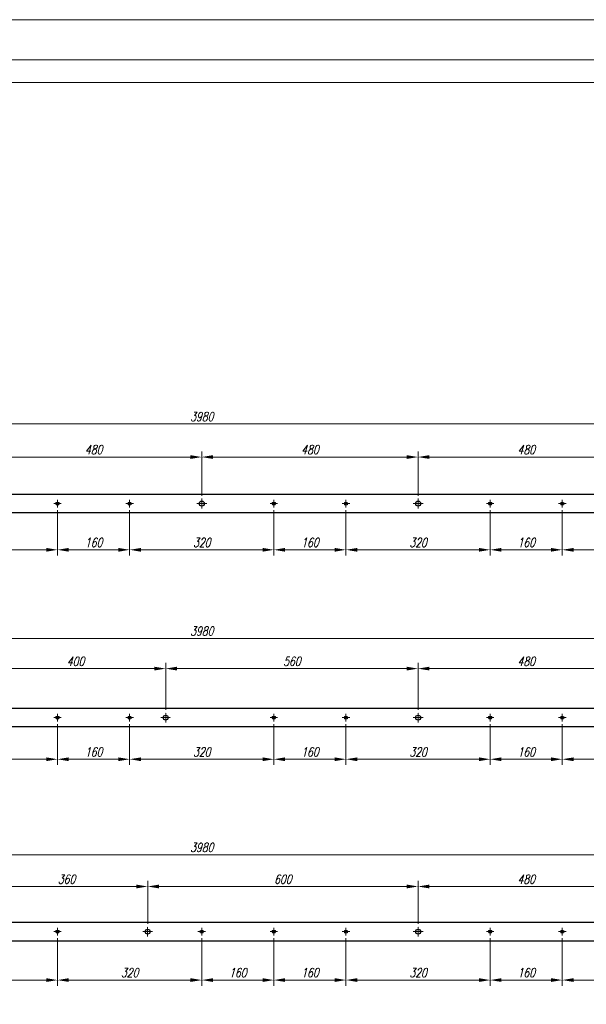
# Model space of a CAD drawing. Header units: millimetres. Extents: x -176817 to 571382, y -58489 to 156123.
# Tile 119 of 256: x -71790 to -70533, y 99250 to 101435. Entities that reach past the tile are written whole.
import ezdxf

# ---------------------------------------------------------------- set-up
doc = ezdxf.new("R2010")
doc.units = ezdxf.units.MM
doc.header["$LTSCALE"] = 0.2
doc.linetypes.add('AM_ISO08W050', pattern=[18, 12, -1.5, 3, -1.5])
doc.linetypes.add('AM_ISO08W050x2', pattern=[9, 6, -0.75, 1.5, -0.75])
doc.layers.get('Defpoints').update_dxf_attribs({"lineweight": 13})
for name, color, linetype, lineweight in [('-AAA Cienka', 2, 'Continuous', 18), ('-AAA Siatka', 20, 'Continuous', 40), ('-AAA Widok', 2, 'Continuous', 30), ('-AAA Wymiar', 1, 'Continuous', 18), ('AM_7', 4, 'AM_ISO08W050', 13)]:
    doc.layers.add(name, color=color, linetype=linetype, lineweight=lineweight)
doc.styles.add('WYMIARY', font='ROMANS.shx', dxfattribs={"width": 0.75, "oblique": 15})
doc.dimstyles.new('1 do 10', dxfattribs={"dimscale": 10, "dimtxt": 2, "dimasz": 2.5, "dimexe": 1.25, "dimexo": 0.625, "dimtad": 1, "dimdec": 1, "dimtxsty": 'WYMIARY', "dimcen": 2.5, "dimclrd": 256, "dimclre": 256, "dimclrt": 5, "dimadec": 0, "dimazin": 0, "dimtfac": 1, "dimtdec": 1, "dimtmove": 0, "dimatfit": 3, "dimfxl": 1.25, "dimlwd": -1, "dimlwe": -1, "dimarcsym": 0})

# ---------------------------------------------------------------- blocks, each defined once
blk = doc.blocks.new('PŁ TYPOWY')
at = {"layer": '-AAA Siatka'}
for p in [(20, -1670), (20, -1830), (20, -2150), (20, -2310), (20, -2630), (20, -2790)]:
    blk.add_point(p, dxfattribs=at)
at = {"layer": '-AAA Widok'}
blk.add_lwpolyline([(0, -3980), (40, -3980), (40, 0), (0, 0)], close=True, dxfattribs=at)
for centre, radius in [((20, -1670), 3.5), ((20, -1830), 3.5), ((20, -1990), 5.5), ((20, -2150), 3.5), ((20, -2310), 3.5), ((20, -2470), 5.5), ((20, -2630), 3.5), ((20, -2790), 3.5)]:
    blk.add_circle(centre, radius, dxfattribs=at)
at = {"layer": 'AM_7', "linetype": 'AM_ISO08W050x2'}
for p, q in [((20, -1670), (11.5, -1670)), ((20, -1670), (20, -1661.5)), ((20, -1670), (28.5, -1670)), ((20, -1670), (20, -1678.5)), ((20, -1830), (11.5, -1830)), ((20, -1830), (20, -1821.5)), ((20, -1830), (28.5, -1830)), ((20, -1830), (20, -1838.5)), ((20, -1990), (20, -1979)), ((20, -1990), (9, -1990)), ((20, -1990), (31, -1990)), ((20, -1990), (20, -2001)), ((20, -2150), (11.5, -2150)), ((20, -2150), (20, -2141.5)), ((20, -2150), (28.5, -2150)), ((20, -2150), (20, -2158.5)), ((20, -2310), (11.5, -2310)), ((20, -2310), (20, -2301.5)), ((20, -2310), (28.5, -2310)), ((20, -2310), (20, -2318.5)), ((20, -2470), (20, -2459)), ((20, -2470), (9, -2470)), ((20, -2470), (31, -2470)), ((20, -2470), (20, -2481)), ((20, -2630), (20, -2621.5)), ((20, -2630), (11.5, -2630)), ((20, -2630), (28.5, -2630)), ((20, -2630), (20, -2638.5)), ((20, -2790), (11.5, -2790)), ((20, -2790), (20, -2781.5)), ((20, -2790), (28.5, -2790)), ((20, -2790), (20, -2798.5))]:
    blk.add_line(p, q, dxfattribs=at)
blk = doc.blocks.new('PŁ B-1')
at = {"layer": '-AAA Siatka'}
for p in [(20, -1670), (20, -1830), (20, -2150), (20, -2310), (20, -2630), (20, -2790)]:
    blk.add_point(p, dxfattribs=at)
at = {"layer": '-AAA Widok'}
blk.add_lwpolyline([(0, -3980), (40, -3980), (40, 0), (0, 0)], close=True, dxfattribs=at)
for centre, radius in [((20, -1670), 3.5), ((20, -1830), 3.5), ((20, -1910, 0), 5.5), ((20, -2150), 3.5), ((20, -2310), 3.5), ((20, -2470), 5.5), ((20, -2630), 3.5), ((20, -2790), 3.5)]:
    blk.add_circle(centre, radius, dxfattribs=at)
at = {"layer": 'AM_7', "linetype": 'AM_ISO08W050x2'}
for p, q in [((20, -1670), (11.5, -1670)), ((20, -1670), (20, -1661.5)), ((20, -1670), (28.5, -1670)), ((20, -1670), (20, -1678.5)), ((20, -1830), (11.5, -1830)), ((20, -1830), (20, -1821.5)), ((20, -1830), (28.5, -1830)), ((20, -1830), (20, -1838.5)), ((20, -1910, 0), (20, -1899, 0)), ((20, -1910, 0), (9, -1910, 0)), ((20, -1910, 0), (31, -1910, 0)), ((20, -1910, 0), (20, -1921, 0)), ((20, -2150), (11.5, -2150)), ((20, -2150), (20, -2141.5)), ((20, -2150), (28.5, -2150)), ((20, -2150), (20, -2158.5)), ((20, -2310), (11.5, -2310)), ((20, -2310), (20, -2301.5)), ((20, -2310), (28.5, -2310)), ((20, -2310), (20, -2318.5)), ((20, -2470), (20, -2459)), ((20, -2470), (9, -2470)), ((20, -2470), (31, -2470)), ((20, -2470), (20, -2481)), ((20, -2630), (20, -2621.5)), ((20, -2630), (11.5, -2630)), ((20, -2630), (28.5, -2630)), ((20, -2630), (20, -2638.5)), ((20, -2790), (11.5, -2790)), ((20, -2790), (20, -2781.5)), ((20, -2790), (28.5, -2790)), ((20, -2790), (20, -2798.5))]:
    blk.add_line(p, q, dxfattribs=at)
blk = doc.blocks.new('PŁ E-1')
at = {"layer": '-AAA Siatka'}
for p in [(20, -1670), (20, -1990), (20, -2150), (20, -2310), (20, -2630), (20, -2790)]:
    blk.add_point(p, dxfattribs=at)
at = {"layer": '-AAA Widok'}
blk.add_lwpolyline([(0, -3980), (40, -3980), (40, 0), (0, 0)], close=True, dxfattribs=at)
for centre, radius in [((20, -1670), 3.5), ((20, -1870, 0), 5.5), ((20, -1990), 3.5), ((20, -2150), 3.5), ((20, -2310), 3.5), ((20, -2470), 5.5), ((20, -2630), 3.5), ((20, -2790), 3.5)]:
    blk.add_circle(centre, radius, dxfattribs=at)
at = {"layer": 'AM_7', "linetype": 'AM_ISO08W050x2'}
for p, q in [((20, -1670), (11.5, -1670)), ((20, -1670), (20, -1661.5)), ((20, -1670), (28.5, -1670)), ((20, -1670), (20, -1678.5)), ((20, -1870, 0), (9, -1870, 0)), ((20, -1870, 0), (20, -1859, 0)), ((20, -1870, 0), (31, -1870, 0)), ((20, -1870, 0), (20, -1881, 0)), ((20, -1990), (20, -1981.5)), ((20, -1990), (11.5, -1990)), ((20, -1990), (28.5, -1990)), ((20, -1990), (20, -1998.5)), ((20, -2150), (11.5, -2150)), ((20, -2150), (20, -2141.5)), ((20, -2150), (28.5, -2150)), ((20, -2150), (20, -2158.5)), ((20, -2310), (11.5, -2310)), ((20, -2310), (20, -2301.5)), ((20, -2310), (28.5, -2310)), ((20, -2310), (20, -2318.5)), ((20, -2470), (20, -2459)), ((20, -2470), (9, -2470)), ((20, -2470), (31, -2470)), ((20, -2470), (20, -2481)), ((20, -2630), (20, -2621.5)), ((20, -2630), (11.5, -2630)), ((20, -2630), (28.5, -2630)), ((20, -2630), (20, -2638.5)), ((20, -2790), (11.5, -2790)), ((20, -2790), (20, -2781.5)), ((20, -2790), (28.5, -2790)), ((20, -2790), (20, -2798.5))]:
    blk.add_line(p, q, dxfattribs=at)
blk = doc.blocks.new('*D296')
at = {"layer": '-AAA Wymiar', "transparency": 16777216}
for p, q in [((-71866.4, 100378.2), (-71866.4, 100476.7)), ((-71386.4, 100378.2), (-71386.4, 100476.7)), ((-71841.4, 100464.2), (-71411.4, 100464.2))]:
    blk.add_line(p, q, dxfattribs=at)
for points in [[(-71841.4, 100468.4), (-71841.4, 100460.1), (-71866.4, 100464.2)], [(-71411.4, 100468.4), (-71411.4, 100460.1), (-71386.4, 100464.2)]]:
    blk.add_solid(points, dxfattribs=at)
at = {"layer": 'Defpoints', "color": 0, "transparency": 16777216}
for p in [(-71386.4, 100464.2), (-71866.4, 100372), (-71386.4, 100372)]:
    blk.add_point(p, dxfattribs=at)
at = {"layer": '-AAA Wymiar', "color": 5, "transparency": 16777216, "insert": (-71626.4, 100480.5), "char_height": 20, "attachment_point": 5, "style": 'WYMIARY'}
blk.add_mtext('480', dxfattribs=at)
blk = doc.blocks.new('*D297')
at = {"layer": '-AAA Wymiar', "transparency": 16777216}
for p, q in [((-71386.4, 100378.2), (-71386.4, 100476.7)), ((-70906.4, 100378.2), (-70906.4, 100476.7)), ((-71361.4, 100464.2), (-70931.4, 100464.2))]:
    blk.add_line(p, q, dxfattribs=at)
for points in [[(-71361.4, 100468.4), (-71361.4, 100460.1), (-71386.4, 100464.2)], [(-70931.4, 100468.4), (-70931.4, 100460.1), (-70906.4, 100464.2)]]:
    blk.add_solid(points, dxfattribs=at)
at = {"layer": 'Defpoints', "color": 0, "transparency": 16777216}
for p in [(-70906.4, 100464.2), (-71386.4, 100372), (-70906.4, 100372)]:
    blk.add_point(p, dxfattribs=at)
at = {"layer": '-AAA Wymiar', "color": 5, "transparency": 16777216, "insert": (-71146.4, 100480.5), "char_height": 20, "attachment_point": 5, "style": 'WYMIARY'}
blk.add_mtext('480', dxfattribs=at)
blk = doc.blocks.new('*D298')
at = {"layer": '-AAA Wymiar', "transparency": 16777216}
for p, q in [((-70906.4, 100378.2), (-70906.4, 100476.7)), ((-70426.4, 100378.2), (-70426.4, 100476.7)), ((-70881.4, 100464.2), (-70451.4, 100464.2))]:
    blk.add_line(p, q, dxfattribs=at)
for points in [[(-70881.4, 100468.4), (-70881.4, 100460.1), (-70906.4, 100464.2)], [(-70451.4, 100468.4), (-70451.4, 100460.1), (-70426.4, 100464.2)]]:
    blk.add_solid(points, dxfattribs=at)
at = {"layer": 'Defpoints', "color": 0, "transparency": 16777216}
for p in [(-70426.4, 100464.2), (-70906.4, 100372), (-70426.4, 100372)]:
    blk.add_point(p, dxfattribs=at)
at = {"layer": '-AAA Wymiar', "color": 5, "transparency": 16777216, "insert": (-70666.4, 100480.5), "char_height": 20, "attachment_point": 5, "style": 'WYMIARY'}
blk.add_mtext('480', dxfattribs=at)
blk = doc.blocks.new('*D302')
at = {"layer": '-AAA Wymiar', "transparency": 16777216}
for p, q in [((-73376.4, 100387.2), (-73376.4, 100550.2)), ((-73351.4, 100537.7), (-69421.4, 100537.7)), ((-69396.4, 100387.2), (-69396.4, 100550.2))]:
    blk.add_line(p, q, dxfattribs=at)
for points in [[(-73351.4, 100541.9), (-73351.4, 100533.6), (-73376.4, 100537.7)], [(-69421.4, 100541.9), (-69421.4, 100533.6), (-69396.4, 100537.7)]]:
    blk.add_solid(points, dxfattribs=at)
at = {"layer": 'Defpoints', "color": 0, "transparency": 16777216}
for p in [(-69396.4, 100537.7), (-73376.4, 100381), (-69396.4, 100381)]:
    blk.add_point(p, dxfattribs=at)
at = {"layer": '-AAA Wymiar', "color": 5, "transparency": 16777216, "insert": (-71386.4, 100554), "char_height": 20, "attachment_point": 5, "style": 'WYMIARY'}
blk.add_mtext('3980', dxfattribs=at)
blk = doc.blocks.new('*D312')
at = {"layer": '-AAA Wymiar', "transparency": 16777216}
for p, q in [((-72026.4, 100346.2), (-72026.4, 100245.9)), ((-71706.4, 100346.2), (-71706.4, 100245.9)), ((-72001.4, 100258.4), (-71731.4, 100258.4))]:
    blk.add_line(p, q, dxfattribs=at)
for points in [[(-72001.4, 100262.5), (-72001.4, 100254.2), (-72026.4, 100258.4)], [(-71731.4, 100262.5), (-71731.4, 100254.2), (-71706.4, 100258.4)]]:
    blk.add_solid(points, dxfattribs=at)
at = {"layer": 'Defpoints', "color": 0, "transparency": 16777216}
for p in [(-72026.4, 100352.5), (-71706.4, 100352.5), (-71706.4, 100258.4)]:
    blk.add_point(p, dxfattribs=at)
at = {"layer": '-AAA Wymiar', "color": 5, "transparency": 16777216, "insert": (-71866.4, 100274.6), "char_height": 20, "attachment_point": 5, "style": 'WYMIARY'}
blk.add_mtext('320', dxfattribs=at)
blk = doc.blocks.new('*D313')
at = {"layer": '-AAA Wymiar', "transparency": 16777216}
for p, q in [((-71706.4, 100346.2), (-71706.4, 100245.9)), ((-71546.4, 100346.2), (-71546.4, 100245.9)), ((-71681.4, 100258.4), (-71571.4, 100258.4))]:
    blk.add_line(p, q, dxfattribs=at)
for points in [[(-71681.4, 100262.5), (-71681.4, 100254.2), (-71706.4, 100258.4)], [(-71571.4, 100262.5), (-71571.4, 100254.2), (-71546.4, 100258.4)]]:
    blk.add_solid(points, dxfattribs=at)
at = {"layer": 'Defpoints', "color": 0, "transparency": 16777216}
for p in [(-71706.4, 100352.5), (-71546.4, 100352.5), (-71546.4, 100258.4)]:
    blk.add_point(p, dxfattribs=at)
at = {"layer": '-AAA Wymiar', "color": 5, "transparency": 16777216, "insert": (-71626.4, 100274.6), "char_height": 20, "attachment_point": 5, "style": 'WYMIARY'}
blk.add_mtext('160', dxfattribs=at)
blk = doc.blocks.new('*D314')
at = {"layer": '-AAA Wymiar', "transparency": 16777216}
for p, q in [((-71546.4, 100346.2), (-71546.4, 100245.9)), ((-71226.4, 100346.2), (-71226.4, 100245.9)), ((-71521.4, 100258.4), (-71251.4, 100258.4))]:
    blk.add_line(p, q, dxfattribs=at)
for points in [[(-71521.4, 100262.5), (-71521.4, 100254.2), (-71546.4, 100258.4)], [(-71251.4, 100262.5), (-71251.4, 100254.2), (-71226.4, 100258.4)]]:
    blk.add_solid(points, dxfattribs=at)
at = {"layer": 'Defpoints', "color": 0, "transparency": 16777216}
for p in [(-71546.4, 100352.5), (-71226.4, 100352.5), (-71226.4, 100258.4)]:
    blk.add_point(p, dxfattribs=at)
at = {"layer": '-AAA Wymiar', "color": 5, "transparency": 16777216, "insert": (-71386.4, 100274.6), "char_height": 20, "attachment_point": 5, "style": 'WYMIARY'}
blk.add_mtext('320', dxfattribs=at)
blk = doc.blocks.new('*D315')
at = {"layer": '-AAA Wymiar', "transparency": 16777216}
for p, q in [((-71226.4, 100346.2), (-71226.4, 100245.9)), ((-71066.4, 100346.2), (-71066.4, 100245.9)), ((-71201.4, 100258.4), (-71091.4, 100258.4))]:
    blk.add_line(p, q, dxfattribs=at)
for points in [[(-71201.4, 100262.5), (-71201.4, 100254.2), (-71226.4, 100258.4)], [(-71091.4, 100262.5), (-71091.4, 100254.2), (-71066.4, 100258.4)]]:
    blk.add_solid(points, dxfattribs=at)
at = {"layer": 'Defpoints', "color": 0, "transparency": 16777216}
for p in [(-71226.4, 100352.5), (-71066.4, 100352.5), (-71066.4, 100258.4)]:
    blk.add_point(p, dxfattribs=at)
at = {"layer": '-AAA Wymiar', "color": 5, "transparency": 16777216, "insert": (-71146.4, 100274.6), "char_height": 20, "attachment_point": 5, "style": 'WYMIARY'}
blk.add_mtext('160', dxfattribs=at)
blk = doc.blocks.new('*D316')
at = {"layer": '-AAA Wymiar', "transparency": 16777216}
for p, q in [((-71066.4, 100346.2), (-71066.4, 100245.9)), ((-70746.4, 100346.2), (-70746.4, 100245.9)), ((-71041.4, 100258.4), (-70771.4, 100258.4))]:
    blk.add_line(p, q, dxfattribs=at)
for points in [[(-71041.4, 100262.5), (-71041.4, 100254.2), (-71066.4, 100258.4)], [(-70771.4, 100262.5), (-70771.4, 100254.2), (-70746.4, 100258.4)]]:
    blk.add_solid(points, dxfattribs=at)
at = {"layer": 'Defpoints', "color": 0, "transparency": 16777216}
for p in [(-71066.4, 100352.5), (-70746.4, 100352.5), (-70746.4, 100258.4)]:
    blk.add_point(p, dxfattribs=at)
at = {"layer": '-AAA Wymiar', "color": 5, "transparency": 16777216, "insert": (-70906.4, 100274.6), "char_height": 20, "attachment_point": 5, "style": 'WYMIARY'}
blk.add_mtext('320', dxfattribs=at)
blk = doc.blocks.new('*D317')
at = {"layer": '-AAA Wymiar', "transparency": 16777216}
for p, q in [((-70746.4, 100346.2), (-70746.4, 100245.9)), ((-70586.4, 100346.2), (-70586.4, 100245.9)), ((-70721.4, 100258.4), (-70611.4, 100258.4))]:
    blk.add_line(p, q, dxfattribs=at)
for points in [[(-70721.4, 100262.5), (-70721.4, 100254.2), (-70746.4, 100258.4)], [(-70611.4, 100262.5), (-70611.4, 100254.2), (-70586.4, 100258.4)]]:
    blk.add_solid(points, dxfattribs=at)
at = {"layer": 'Defpoints', "color": 0, "transparency": 16777216}
for p in [(-70746.4, 100352.5), (-70586.4, 100352.5), (-70586.4, 100258.4)]:
    blk.add_point(p, dxfattribs=at)
at = {"layer": '-AAA Wymiar', "color": 5, "transparency": 16777216, "insert": (-70666.4, 100274.6), "char_height": 20, "attachment_point": 5, "style": 'WYMIARY'}
blk.add_mtext('160', dxfattribs=at)
blk = doc.blocks.new('*D318')
at = {"layer": '-AAA Wymiar', "transparency": 16777216}
for p, q in [((-70586.4, 100346.2), (-70586.4, 100245.9)), ((-70266.4, 100346.2), (-70266.4, 100245.9)), ((-70561.4, 100258.4), (-70291.4, 100258.4))]:
    blk.add_line(p, q, dxfattribs=at)
for points in [[(-70561.4, 100262.5), (-70561.4, 100254.2), (-70586.4, 100258.4)], [(-70291.4, 100262.5), (-70291.4, 100254.2), (-70266.4, 100258.4)]]:
    blk.add_solid(points, dxfattribs=at)
at = {"layer": 'Defpoints', "color": 0, "transparency": 16777216}
for p in [(-70586.4, 100352.5), (-70266.4, 100352.5), (-70266.4, 100258.4)]:
    blk.add_point(p, dxfattribs=at)
at = {"layer": '-AAA Wymiar', "color": 5, "transparency": 16777216, "insert": (-70426.4, 100274.6), "char_height": 20, "attachment_point": 5, "style": 'WYMIARY'}
blk.add_mtext('320', dxfattribs=at)
blk = doc.blocks.new('*D333')
at = {"layer": '-AAA Wymiar', "transparency": 16777216}
for p, q in [((-71866.4, 99903.2), (-71866.4, 100007.2)), ((-71841.4, 99994.7), (-71491.4, 99994.7)), ((-71466.4, 99903.2), (-71466.4, 100007.2))]:
    blk.add_line(p, q, dxfattribs=at)
for points in [[(-71841.4, 99998.9), (-71841.4, 99990.6), (-71866.4, 99994.7)], [(-71491.4, 99998.9), (-71491.4, 99990.6), (-71466.4, 99994.7)]]:
    blk.add_solid(points, dxfattribs=at)
at = {"layer": 'Defpoints', "color": 0, "transparency": 16777216}
for p in [(-71466.4, 99994.7), (-71866.4, 99897), (-71466.4, 99897)]:
    blk.add_point(p, dxfattribs=at)
at = {"layer": '-AAA Wymiar', "color": 5, "transparency": 16777216, "insert": (-71666.4, 100011), "char_height": 20, "attachment_point": 5, "style": 'WYMIARY'}
blk.add_mtext('400', dxfattribs=at)
blk = doc.blocks.new('*D334')
at = {"layer": '-AAA Wymiar', "transparency": 16777216}
for p, q in [((-71466.4, 99903.2), (-71466.4, 100007.2)), ((-71441.4, 99994.7), (-70931.4, 99994.7)), ((-70906.4, 99903.2), (-70906.4, 100007.2))]:
    blk.add_line(p, q, dxfattribs=at)
for points in [[(-71441.4, 99998.9), (-71441.4, 99990.6), (-71466.4, 99994.7)], [(-70931.4, 99998.9), (-70931.4, 99990.6), (-70906.4, 99994.7)]]:
    blk.add_solid(points, dxfattribs=at)
at = {"layer": 'Defpoints', "color": 0, "transparency": 16777216}
for p in [(-70906.4, 99994.7), (-71466.4, 99897, 0), (-70906.4, 99897, 0)]:
    blk.add_point(p, dxfattribs=at)
at = {"layer": '-AAA Wymiar', "color": 5, "transparency": 16777216, "insert": (-71186.4, 100011), "char_height": 20, "attachment_point": 5, "style": 'WYMIARY'}
blk.add_mtext('560', dxfattribs=at)
blk = doc.blocks.new('*D335')
at = {"layer": '-AAA Wymiar', "transparency": 16777216}
for p, q in [((-70906.4, 99903.2), (-70906.4, 100007.2)), ((-70881.4, 99994.7), (-70451.4, 99994.7)), ((-70426.4, 99903.2), (-70426.4, 100007.2))]:
    blk.add_line(p, q, dxfattribs=at)
for points in [[(-70881.4, 99998.9), (-70881.4, 99990.6), (-70906.4, 99994.7)], [(-70451.4, 99998.9), (-70451.4, 99990.6), (-70426.4, 99994.7)]]:
    blk.add_solid(points, dxfattribs=at)
at = {"layer": 'Defpoints', "color": 0, "transparency": 16777216}
for p in [(-70426.4, 99994.7), (-70906.4, 99897), (-70426.4, 99897)]:
    blk.add_point(p, dxfattribs=at)
at = {"layer": '-AAA Wymiar', "color": 5, "transparency": 16777216, "insert": (-70666.4, 100011), "char_height": 20, "attachment_point": 5, "style": 'WYMIARY'}
blk.add_mtext('480', dxfattribs=at)
blk = doc.blocks.new('*D346')
at = {"layer": '-AAA Wymiar', "transparency": 16777216}
for p, q in [((-72026.4, 99871.2), (-72026.4, 99781.1)), ((-71706.4, 99871.2), (-71706.4, 99781.1)), ((-72001.4, 99793.6), (-71731.4, 99793.6))]:
    blk.add_line(p, q, dxfattribs=at)
for points in [[(-72001.4, 99797.7), (-72001.4, 99789.4), (-72026.4, 99793.6)], [(-71731.4, 99797.7), (-71731.4, 99789.4), (-71706.4, 99793.6)]]:
    blk.add_solid(points, dxfattribs=at)
at = {"layer": 'Defpoints', "color": 0, "transparency": 16777216}
for p in [(-72026.4, 99877.5), (-71706.4, 99877.5), (-71706.4, 99793.6)]:
    blk.add_point(p, dxfattribs=at)
at = {"layer": '-AAA Wymiar', "color": 5, "transparency": 16777216, "insert": (-71866.4, 99809.8), "char_height": 20, "attachment_point": 5, "style": 'WYMIARY'}
blk.add_mtext('320', dxfattribs=at)
blk = doc.blocks.new('*D347')
at = {"layer": '-AAA Wymiar', "transparency": 16777216}
for p, q in [((-71706.4, 99871.2), (-71706.4, 99781.1)), ((-71546.4, 99871.2), (-71546.4, 99781.1)), ((-71681.4, 99793.6), (-71571.4, 99793.6))]:
    blk.add_line(p, q, dxfattribs=at)
for points in [[(-71681.4, 99797.7), (-71681.4, 99789.4), (-71706.4, 99793.6)], [(-71571.4, 99797.7), (-71571.4, 99789.4), (-71546.4, 99793.6)]]:
    blk.add_solid(points, dxfattribs=at)
at = {"layer": 'Defpoints', "color": 0, "transparency": 16777216}
for p in [(-71706.4, 99877.5), (-71546.4, 99877.5), (-71546.4, 99793.6)]:
    blk.add_point(p, dxfattribs=at)
at = {"layer": '-AAA Wymiar', "color": 5, "transparency": 16777216, "insert": (-71626.4, 99809.8), "char_height": 20, "attachment_point": 5, "style": 'WYMIARY'}
blk.add_mtext('160', dxfattribs=at)
blk = doc.blocks.new('*D348')
at = {"layer": '-AAA Wymiar', "transparency": 16777216}
for p, q in [((-71546.4, 99871.2), (-71546.4, 99781.1)), ((-71226.4, 99871.2), (-71226.4, 99781.1)), ((-71521.4, 99793.6), (-71251.4, 99793.6))]:
    blk.add_line(p, q, dxfattribs=at)
for points in [[(-71521.4, 99797.7), (-71521.4, 99789.4), (-71546.4, 99793.6)], [(-71251.4, 99797.7), (-71251.4, 99789.4), (-71226.4, 99793.6)]]:
    blk.add_solid(points, dxfattribs=at)
at = {"layer": 'Defpoints', "color": 0, "transparency": 16777216}
for p in [(-71546.4, 99877.5), (-71226.4, 99877.5), (-71226.4, 99793.6)]:
    blk.add_point(p, dxfattribs=at)
at = {"layer": '-AAA Wymiar', "color": 5, "transparency": 16777216, "insert": (-71386.4, 99809.8), "char_height": 20, "attachment_point": 5, "style": 'WYMIARY'}
blk.add_mtext('320', dxfattribs=at)
blk = doc.blocks.new('*D349')
at = {"layer": '-AAA Wymiar', "transparency": 16777216}
for p, q in [((-71226.4, 99871.2), (-71226.4, 99781.1)), ((-71066.4, 99871.2), (-71066.4, 99781.1)), ((-71201.4, 99793.6), (-71091.4, 99793.6))]:
    blk.add_line(p, q, dxfattribs=at)
for points in [[(-71201.4, 99797.7), (-71201.4, 99789.4), (-71226.4, 99793.6)], [(-71091.4, 99797.7), (-71091.4, 99789.4), (-71066.4, 99793.6)]]:
    blk.add_solid(points, dxfattribs=at)
at = {"layer": 'Defpoints', "color": 0, "transparency": 16777216}
for p in [(-71226.4, 99877.5), (-71066.4, 99877.5), (-71066.4, 99793.6)]:
    blk.add_point(p, dxfattribs=at)
at = {"layer": '-AAA Wymiar', "color": 5, "transparency": 16777216, "insert": (-71146.4, 99809.8), "char_height": 20, "attachment_point": 5, "style": 'WYMIARY'}
blk.add_mtext('160', dxfattribs=at)
blk = doc.blocks.new('*D350')
at = {"layer": '-AAA Wymiar', "transparency": 16777216}
for p, q in [((-71066.4, 99871.2), (-71066.4, 99781.1)), ((-70746.4, 99871.2), (-70746.4, 99781.1)), ((-71041.4, 99793.6), (-70771.4, 99793.6))]:
    blk.add_line(p, q, dxfattribs=at)
for points in [[(-71041.4, 99797.7), (-71041.4, 99789.4), (-71066.4, 99793.6)], [(-70771.4, 99797.7), (-70771.4, 99789.4), (-70746.4, 99793.6)]]:
    blk.add_solid(points, dxfattribs=at)
at = {"layer": 'Defpoints', "color": 0, "transparency": 16777216}
for p in [(-71066.4, 99877.5), (-70746.4, 99877.5), (-70746.4, 99793.6)]:
    blk.add_point(p, dxfattribs=at)
at = {"layer": '-AAA Wymiar', "color": 5, "transparency": 16777216, "insert": (-70906.4, 99809.8), "char_height": 20, "attachment_point": 5, "style": 'WYMIARY'}
blk.add_mtext('320', dxfattribs=at)
blk = doc.blocks.new('*D351')
at = {"layer": '-AAA Wymiar', "transparency": 16777216}
for p, q in [((-70746.4, 99871.2), (-70746.4, 99781.1)), ((-70586.4, 99871.2), (-70586.4, 99781.1)), ((-70721.4, 99793.6), (-70611.4, 99793.6))]:
    blk.add_line(p, q, dxfattribs=at)
for points in [[(-70721.4, 99797.7), (-70721.4, 99789.4), (-70746.4, 99793.6)], [(-70611.4, 99797.7), (-70611.4, 99789.4), (-70586.4, 99793.6)]]:
    blk.add_solid(points, dxfattribs=at)
at = {"layer": 'Defpoints', "color": 0, "transparency": 16777216}
for p in [(-70746.4, 99877.5), (-70586.4, 99877.5), (-70586.4, 99793.6)]:
    blk.add_point(p, dxfattribs=at)
at = {"layer": '-AAA Wymiar', "color": 5, "transparency": 16777216, "insert": (-70666.4, 99809.8), "char_height": 20, "attachment_point": 5, "style": 'WYMIARY'}
blk.add_mtext('160', dxfattribs=at)
blk = doc.blocks.new('*D352')
at = {"layer": '-AAA Wymiar', "transparency": 16777216}
for p, q in [((-70586.4, 99871.2), (-70586.4, 99781.1)), ((-70266.4, 99871.2), (-70266.4, 99781.1)), ((-70561.4, 99793.6), (-70291.4, 99793.6))]:
    blk.add_line(p, q, dxfattribs=at)
for points in [[(-70561.4, 99797.7), (-70561.4, 99789.4), (-70586.4, 99793.6)], [(-70291.4, 99797.7), (-70291.4, 99789.4), (-70266.4, 99793.6)]]:
    blk.add_solid(points, dxfattribs=at)
at = {"layer": 'Defpoints', "color": 0, "transparency": 16777216}
for p in [(-70586.4, 99877.5), (-70266.4, 99877.5), (-70266.4, 99793.6)]:
    blk.add_point(p, dxfattribs=at)
at = {"layer": '-AAA Wymiar', "color": 5, "transparency": 16777216, "insert": (-70426.4, 99809.8), "char_height": 20, "attachment_point": 5, "style": 'WYMIARY'}
blk.add_mtext('320', dxfattribs=at)
blk = doc.blocks.new('*D358')
at = {"layer": '-AAA Wymiar', "transparency": 16777216}
for p, q in [((-73376.4, 99912.2), (-73376.4, 100074.1)), ((-73351.4, 100061.6), (-69421.4, 100061.6)), ((-69396.4, 99912.2), (-69396.4, 100074.1))]:
    blk.add_line(p, q, dxfattribs=at)
for points in [[(-73351.4, 100065.8), (-73351.4, 100057.5), (-73376.4, 100061.6)], [(-69421.4, 100065.8), (-69421.4, 100057.5), (-69396.4, 100061.6)]]:
    blk.add_solid(points, dxfattribs=at)
at = {"layer": 'Defpoints', "color": 0, "transparency": 16777216}
for p in [(-69396.4, 100061.6), (-73376.4, 99906), (-69396.4, 99906)]:
    blk.add_point(p, dxfattribs=at)
at = {"layer": '-AAA Wymiar', "color": 5, "transparency": 16777216, "insert": (-71386.4, 100077.9), "char_height": 20, "attachment_point": 5, "style": 'WYMIARY'}
blk.add_mtext('3980', dxfattribs=at)
blk = doc.blocks.new('*D367')
at = {"layer": '-AAA Wymiar', "transparency": 16777216}
for p, q in [((-71866.4, 99428.2), (-71866.4, 99523.7)), ((-71841.4, 99511.2), (-71531.4, 99511.2)), ((-71506.4, 99428.2), (-71506.4, 99523.7))]:
    blk.add_line(p, q, dxfattribs=at)
for points in [[(-71841.4, 99515.4), (-71841.4, 99507), (-71866.4, 99511.2)], [(-71531.4, 99515.4), (-71531.4, 99507), (-71506.4, 99511.2)]]:
    blk.add_solid(points, dxfattribs=at)
at = {"layer": 'Defpoints', "color": 0, "transparency": 16777216}
for p in [(-71506.4, 99511.2), (-71866.4, 99422), (-71506.4, 99422)]:
    blk.add_point(p, dxfattribs=at)
at = {"layer": '-AAA Wymiar', "color": 5, "transparency": 16777216, "insert": (-71686.4, 99527.4), "char_height": 20, "attachment_point": 5, "style": 'WYMIARY'}
blk.add_mtext('360', dxfattribs=at)
blk = doc.blocks.new('*D368')
at = {"layer": '-AAA Wymiar', "transparency": 16777216}
for p, q in [((-71506.4, 99428.2), (-71506.4, 99523.7)), ((-71481.4, 99511.2), (-70931.4, 99511.2)), ((-70906.4, 99428.2), (-70906.4, 99523.7))]:
    blk.add_line(p, q, dxfattribs=at)
for points in [[(-71481.4, 99515.4), (-71481.4, 99507), (-71506.4, 99511.2)], [(-70931.4, 99515.4), (-70931.4, 99507), (-70906.4, 99511.2)]]:
    blk.add_solid(points, dxfattribs=at)
at = {"layer": 'Defpoints', "color": 0, "transparency": 16777216}
for p in [(-70906.4, 99511.2), (-71506.4, 99422), (-70906.4, 99422)]:
    blk.add_point(p, dxfattribs=at)
at = {"layer": '-AAA Wymiar', "color": 5, "transparency": 16777216, "insert": (-71206.4, 99527.4), "char_height": 20, "attachment_point": 5, "style": 'WYMIARY'}
blk.add_mtext('600', dxfattribs=at)
blk = doc.blocks.new('*D369')
at = {"layer": '-AAA Wymiar', "transparency": 16777216}
for p, q in [((-70906.4, 99428.2), (-70906.4, 99523.7)), ((-70881.4, 99511.2), (-70451.4, 99511.2)), ((-70426.4, 99428.2), (-70426.4, 99523.7))]:
    blk.add_line(p, q, dxfattribs=at)
for points in [[(-70881.4, 99515.4), (-70881.4, 99507), (-70906.4, 99511.2)], [(-70451.4, 99515.4), (-70451.4, 99507), (-70426.4, 99511.2)]]:
    blk.add_solid(points, dxfattribs=at)
at = {"layer": 'Defpoints', "color": 0, "transparency": 16777216}
for p in [(-70426.4, 99511.2), (-70906.4, 99422), (-70426.4, 99422)]:
    blk.add_point(p, dxfattribs=at)
at = {"layer": '-AAA Wymiar', "color": 5, "transparency": 16777216, "insert": (-70666.4, 99527.4), "char_height": 20, "attachment_point": 5, "style": 'WYMIARY'}
blk.add_mtext('480', dxfattribs=at)
blk = doc.blocks.new('*D380')
at = {"layer": '-AAA Wymiar', "transparency": 16777216}
for p, q in [((-72026.4, 99396.2), (-72026.4, 99291)), ((-71706.4, 99396.2), (-71706.4, 99291)), ((-72001.4, 99303.5), (-71731.4, 99303.5))]:
    blk.add_line(p, q, dxfattribs=at)
for points in [[(-72001.4, 99307.7), (-72001.4, 99299.4), (-72026.4, 99303.5)], [(-71731.4, 99307.7), (-71731.4, 99299.4), (-71706.4, 99303.5)]]:
    blk.add_solid(points, dxfattribs=at)
at = {"layer": 'Defpoints', "color": 0, "transparency": 16777216}
for p in [(-72026.4, 99402.5), (-71706.4, 99402.5), (-71706.4, 99303.5)]:
    blk.add_point(p, dxfattribs=at)
at = {"layer": '-AAA Wymiar', "color": 5, "transparency": 16777216, "insert": (-71866.4, 99319.8), "char_height": 20, "attachment_point": 5, "style": 'WYMIARY'}
blk.add_mtext('320', dxfattribs=at)
blk = doc.blocks.new('*D381')
at = {"layer": '-AAA Wymiar', "transparency": 16777216}
for p, q in [((-71706.4, 99396.2), (-71706.4, 99291)), ((-71386.4, 99396.2), (-71386.4, 99291)), ((-71681.4, 99303.5), (-71411.4, 99303.5))]:
    blk.add_line(p, q, dxfattribs=at)
for points in [[(-71681.4, 99307.7), (-71681.4, 99299.4), (-71706.4, 99303.5)], [(-71411.4, 99307.7), (-71411.4, 99299.4), (-71386.4, 99303.5)]]:
    blk.add_solid(points, dxfattribs=at)
at = {"layer": 'Defpoints', "color": 0, "transparency": 16777216}
for p in [(-71706.4, 99402.5), (-71386.4, 99402.5), (-71386.4, 99303.5)]:
    blk.add_point(p, dxfattribs=at)
at = {"layer": '-AAA Wymiar', "color": 5, "transparency": 16777216, "insert": (-71546.4, 99319.8), "char_height": 20, "attachment_point": 5, "style": 'WYMIARY'}
blk.add_mtext('320', dxfattribs=at)
blk = doc.blocks.new('*D382')
at = {"layer": '-AAA Wymiar', "transparency": 16777216}
for p, q in [((-71386.4, 99396.2), (-71386.4, 99291)), ((-71226.4, 99396.2), (-71226.4, 99291)), ((-71361.4, 99303.5), (-71251.4, 99303.5))]:
    blk.add_line(p, q, dxfattribs=at)
for points in [[(-71361.4, 99307.7), (-71361.4, 99299.4), (-71386.4, 99303.5)], [(-71251.4, 99307.7), (-71251.4, 99299.4), (-71226.4, 99303.5)]]:
    blk.add_solid(points, dxfattribs=at)
at = {"layer": 'Defpoints', "color": 0, "transparency": 16777216}
for p in [(-71386.4, 99402.5), (-71226.4, 99402.5), (-71226.4, 99303.5)]:
    blk.add_point(p, dxfattribs=at)
at = {"layer": '-AAA Wymiar', "color": 5, "transparency": 16777216, "insert": (-71306.4, 99319.8), "char_height": 20, "attachment_point": 5, "style": 'WYMIARY'}
blk.add_mtext('160', dxfattribs=at)
blk = doc.blocks.new('*D383')
at = {"layer": '-AAA Wymiar', "transparency": 16777216}
for p, q in [((-71226.4, 99396.2), (-71226.4, 99291)), ((-71066.4, 99396.2), (-71066.4, 99291)), ((-71201.4, 99303.5), (-71091.4, 99303.5))]:
    blk.add_line(p, q, dxfattribs=at)
for points in [[(-71201.4, 99307.7), (-71201.4, 99299.4), (-71226.4, 99303.5)], [(-71091.4, 99307.7), (-71091.4, 99299.4), (-71066.4, 99303.5)]]:
    blk.add_solid(points, dxfattribs=at)
at = {"layer": 'Defpoints', "color": 0, "transparency": 16777216}
for p in [(-71226.4, 99402.5), (-71066.4, 99402.5), (-71066.4, 99303.5)]:
    blk.add_point(p, dxfattribs=at)
at = {"layer": '-AAA Wymiar', "color": 5, "transparency": 16777216, "insert": (-71146.4, 99319.8), "char_height": 20, "attachment_point": 5, "style": 'WYMIARY'}
blk.add_mtext('160', dxfattribs=at)
blk = doc.blocks.new('*D384')
at = {"layer": '-AAA Wymiar', "transparency": 16777216}
for p, q in [((-71066.4, 99396.2), (-71066.4, 99291)), ((-70746.4, 99396.2), (-70746.4, 99291)), ((-71041.4, 99303.5), (-70771.4, 99303.5))]:
    blk.add_line(p, q, dxfattribs=at)
for points in [[(-71041.4, 99307.7), (-71041.4, 99299.4), (-71066.4, 99303.5)], [(-70771.4, 99307.7), (-70771.4, 99299.4), (-70746.4, 99303.5)]]:
    blk.add_solid(points, dxfattribs=at)
at = {"layer": 'Defpoints', "color": 0, "transparency": 16777216}
for p in [(-71066.4, 99402.5), (-70746.4, 99402.5), (-70746.4, 99303.5)]:
    blk.add_point(p, dxfattribs=at)
at = {"layer": '-AAA Wymiar', "color": 5, "transparency": 16777216, "insert": (-70906.4, 99319.8), "char_height": 20, "attachment_point": 5, "style": 'WYMIARY'}
blk.add_mtext('320', dxfattribs=at)
blk = doc.blocks.new('*D385')
at = {"layer": '-AAA Wymiar', "transparency": 16777216}
for p, q in [((-70746.4, 99396.2), (-70746.4, 99291)), ((-70586.4, 99396.2), (-70586.4, 99291)), ((-70721.4, 99303.5), (-70611.4, 99303.5))]:
    blk.add_line(p, q, dxfattribs=at)
for points in [[(-70721.4, 99307.7), (-70721.4, 99299.4), (-70746.4, 99303.5)], [(-70611.4, 99307.7), (-70611.4, 99299.4), (-70586.4, 99303.5)]]:
    blk.add_solid(points, dxfattribs=at)
at = {"layer": 'Defpoints', "color": 0, "transparency": 16777216}
for p in [(-70746.4, 99402.5), (-70586.4, 99402.5), (-70586.4, 99303.5)]:
    blk.add_point(p, dxfattribs=at)
at = {"layer": '-AAA Wymiar', "color": 5, "transparency": 16777216, "insert": (-70666.4, 99319.8), "char_height": 20, "attachment_point": 5, "style": 'WYMIARY'}
blk.add_mtext('160', dxfattribs=at)
blk = doc.blocks.new('*D386')
at = {"layer": '-AAA Wymiar', "transparency": 16777216}
for p, q in [((-70586.4, 99396.2), (-70586.4, 99291)), ((-70266.4, 99396.2), (-70266.4, 99291)), ((-70561.4, 99303.5), (-70291.4, 99303.5))]:
    blk.add_line(p, q, dxfattribs=at)
for points in [[(-70561.4, 99307.7), (-70561.4, 99299.4), (-70586.4, 99303.5)], [(-70291.4, 99307.7), (-70291.4, 99299.4), (-70266.4, 99303.5)]]:
    blk.add_solid(points, dxfattribs=at)
at = {"layer": 'Defpoints', "color": 0, "transparency": 16777216}
for p in [(-70586.4, 99402.5), (-70266.4, 99402.5), (-70266.4, 99303.5)]:
    blk.add_point(p, dxfattribs=at)
at = {"layer": '-AAA Wymiar', "color": 5, "transparency": 16777216, "insert": (-70426.4, 99319.8), "char_height": 20, "attachment_point": 5, "style": 'WYMIARY'}
blk.add_mtext('320', dxfattribs=at)
blk = doc.blocks.new('*D392')
at = {"layer": '-AAA Wymiar', "transparency": 16777216}
for p, q in [((-73376.4, 99437.2), (-73376.4, 99594.2)), ((-73351.4, 99581.7), (-69421.4, 99581.7)), ((-69396.4, 99437.2), (-69396.4, 99594.2))]:
    blk.add_line(p, q, dxfattribs=at)
for points in [[(-73351.4, 99585.8), (-73351.4, 99577.5), (-73376.4, 99581.7)], [(-69421.4, 99585.8), (-69421.4, 99577.5), (-69396.4, 99581.7)]]:
    blk.add_solid(points, dxfattribs=at)
at = {"layer": 'Defpoints', "color": 0, "transparency": 16777216}
for p in [(-69396.4, 99581.7), (-73376.4, 99431), (-69396.4, 99431)]:
    blk.add_point(p, dxfattribs=at)
at = {"layer": '-AAA Wymiar', "color": 5, "transparency": 16777216, "insert": (-71386.4, 99597.9), "char_height": 20, "attachment_point": 5, "style": 'WYMIARY'}
blk.add_mtext('3980', dxfattribs=at)

msp = doc.modelspace()

# ---------------------------------------------------------------- linework, layer by layer
at = {"layer": '-AAA Cienka'}
for points in [[(-74228.3869, 95765.4313), (-65328.3869, 95765.4313), (-65328.3869, 101345.4313), (-74228.3869, 101345.4313)], [(-74178.3869, 95815.4313), (-65378.3869, 95815.4313), (-65378.3869, 101295.4313), (-74178.3869, 101295.4313)]]:
    msp.add_lwpolyline(points, close=True, dxfattribs=at)
at = {"layer": '-AAA Wymiar'}
msp.add_line((-74468.3869, 101434.8296), (-65328.3869, 101434.8296), dxfattribs=at)

# ---------------------------------------------------------------- block references
at = {"layer": '-AAA Siatka', "rotation": 90}
for name, p in [('PŁ B-1', (-73376.4461, 99865.9508)), ('PŁ E-1', (-73376.4461, 99390.9508))]:
    msp.add_blockref(name, p, dxfattribs=at)
at = {"layer": '-AAA Widok', "rotation": 90}
msp.add_blockref('PŁ TYPOWY', (-73376.4461, 100340.9508), dxfattribs=at)

# ---------------------------------------------------------------- dimensions: what is measured, and where the dimension line sits
at = {"layer": '-AAA Wymiar'}
dim = msp.add_linear_dim(base=(-69396.4461, 100537.7403), p1=(-73376.4461, 100380.9508), p2=(-69396.4461, 100380.9508), dimstyle='1 do 10', dxfattribs=at)
dim.commit()
dim.dimension.update_dxf_attribs({"geometry": '*D302', "text_midpoint": (-71386.4461, 100537.7403), "dimtype": 160})
for base, p1, p2, picture, middle in [((-71386.4461, 100464.2223), (-71866.4461, 100371.9508), (-71386.4461, 100371.9508), '*D296', (-71626.4461, 100480.4723)), ((-70906.4461, 100464.2223), (-71386.4461, 100371.9508), (-70906.4461, 100371.9508), '*D297', (-71146.4461, 100480.4723)), ((-70426.4461, 100464.2223), (-70906.4461, 100371.9508), (-70426.4461, 100371.9508), '*D298', (-70666.4461, 100480.4723)), ((-71706.4461, 100258.3602), (-72026.4461, 100352.4508), (-71706.4461, 100352.4508), '*D312', (-71866.4461, 100274.6102)), ((-71546.4461, 100258.3602), (-71706.4461, 100352.4508), (-71546.4461, 100352.4508), '*D313', (-71626.4461, 100274.6102)), ((-71226.4461, 100258.3602), (-71546.4461, 100352.4508), (-71226.4461, 100352.4508), '*D314', (-71386.4461, 100274.6102)), ((-71066.4461, 100258.3602), (-71226.4461, 100352.4508), (-71066.4461, 100352.4508), '*D315', (-71146.4461, 100274.6102)), ((-70746.4461, 100258.3602), (-71066.4461, 100352.4508), (-70746.4461, 100352.4508), '*D316', (-70906.4461, 100274.6102)), ((-70586.4461, 100258.3602), (-70746.4461, 100352.4508), (-70586.4461, 100352.4508), '*D317', (-70666.4461, 100274.6102)), ((-70266.4461, 100258.3602), (-70586.4461, 100352.4508), (-70266.4461, 100352.4508), '*D318', (-70426.4461, 100274.6102)), ((-71466.4461, 99994.7198), (-71866.4461, 99896.9508), (-71466.4461, 99896.9508), '*D333', (-71666.4461, 100010.9698)), ((-70906.4461, 99994.7198), (-71466.4461, 99896.9508, 0), (-70906.4461, 99896.9508, 0), '*D334', (-71186.4461, 100010.9698)), ((-70426.4461, 99994.7198), (-70906.4461, 99896.9508), (-70426.4461, 99896.9508), '*D335', (-70666.4461, 100010.9698)), ((-71706.4461, 99793.5803), (-72026.4461, 99877.4508), (-71706.4461, 99877.4508), '*D346', (-71866.4461, 99809.8303)), ((-71546.4461, 99793.5803), (-71706.4461, 99877.4508), (-71546.4461, 99877.4508), '*D347', (-71626.4461, 99809.8303)), ((-71226.4461, 99793.5803), (-71546.4461, 99877.4508), (-71226.4461, 99877.4508), '*D348', (-71386.4461, 99809.8303)), ((-71066.4461, 99793.5803), (-71226.4461, 99877.4508), (-71066.4461, 99877.4508), '*D349', (-71146.4461, 99809.8303)), ((-70746.4461, 99793.5803), (-71066.4461, 99877.4508), (-70746.4461, 99877.4508), '*D350', (-70906.4461, 99809.8303)), ((-70586.4461, 99793.5803), (-70746.4461, 99877.4508), (-70586.4461, 99877.4508), '*D351', (-70666.4461, 99809.8303)), ((-70266.4461, 99793.5803), (-70586.4461, 99877.4508), (-70266.4461, 99877.4508), '*D352', (-70426.4461, 99809.8303)), ((-71506.4461, 99511.1996), (-71866.4461, 99421.9508), (-71506.4461, 99421.9508), '*D367', (-71686.4461, 99527.4496)), ((-70906.4461, 99511.1996, 0), (-71506.4461, 99421.9508, 0), (-70906.4461, 99421.9508, 0), '*D368', (-71206.4461, 99527.4496, 0)), ((-70426.4461, 99511.1996), (-70906.4461, 99421.9508), (-70426.4461, 99421.9508), '*D369', (-70666.4461, 99527.4496)), ((-71706.4461, 99303.5289), (-72026.4461, 99402.4508), (-71706.4461, 99402.4508), '*D380', (-71866.4461, 99319.7789)), ((-71386.4461, 99303.5289), (-71706.4461, 99402.4508), (-71386.4461, 99402.4508), '*D381', (-71546.4461, 99319.7789)), ((-71226.4461, 99303.5289), (-71386.4461, 99402.4508), (-71226.4461, 99402.4508), '*D382', (-71306.4461, 99319.7789)), ((-71066.4461, 99303.5289), (-71226.4461, 99402.4508), (-71066.4461, 99402.4508), '*D383', (-71146.4461, 99319.7789)), ((-70746.4461, 99303.5289), (-71066.4461, 99402.4508), (-70746.4461, 99402.4508), '*D384', (-70906.4461, 99319.7789)), ((-70586.4461, 99303.5289), (-70746.4461, 99402.4508), (-70586.4461, 99402.4508), '*D385', (-70666.4461, 99319.7789)), ((-70266.4461, 99303.5289), (-70586.4461, 99402.4508), (-70266.4461, 99402.4508), '*D386', (-70426.4461, 99319.7789))]:
    dim = msp.add_linear_dim(base=base, p1=p1, p2=p2, dimstyle='1 do 10', override={"dimtmove": 1}, dxfattribs=at)
    dim.commit()
    dim.dimension.update_dxf_attribs({"geometry": picture, "text_midpoint": middle})
for base, p1, p2, picture, middle in [((-69396.4461, 100061.6466), (-73376.4461, 99905.9508), (-69396.4461, 99905.9508), '*D358', (-71386.4461, 100077.8966)), ((-69396.4461, 99581.6584), (-73376.4461, 99430.9508), (-69396.4461, 99430.9508), '*D392', (-71386.4461, 99597.9084))]:
    dim = msp.add_linear_dim(base=base, p1=p1, p2=p2, dimstyle='1 do 10', dxfattribs=at)
    dim.commit()
    dim.dimension.update_dxf_attribs({"geometry": picture, "text_midpoint": middle})

doc.saveas('drawing.dxf')
